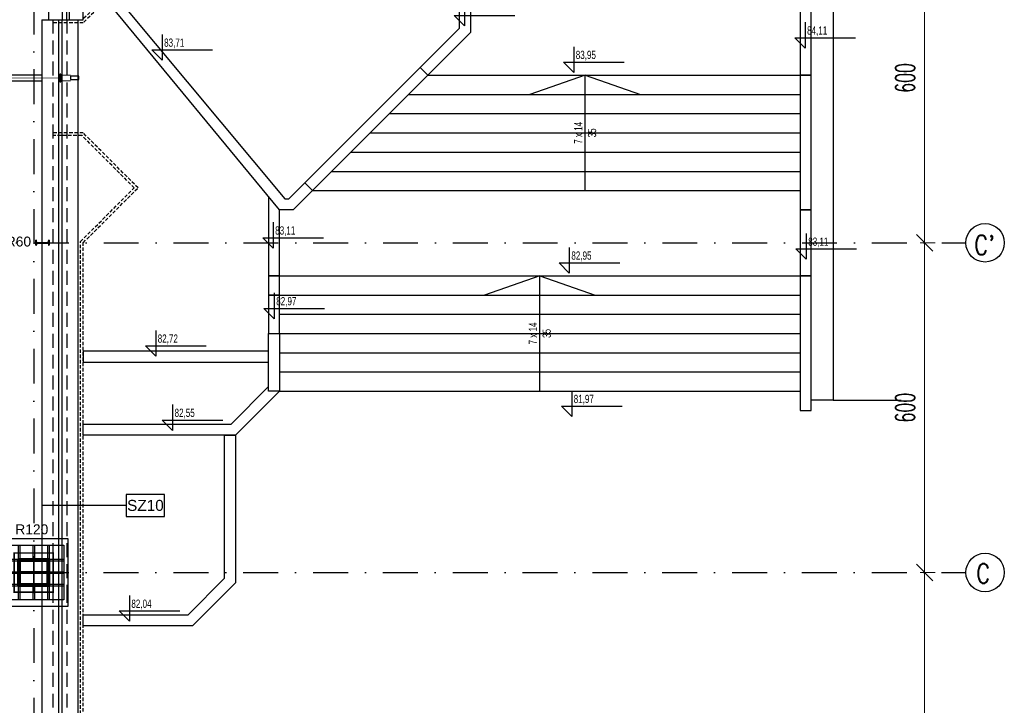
# Model space of a CAD drawing. Header units: centimetres. Extents: x -10702 to 24628, y -4437 to 19798.
# Tile 65 of 92: x 13434 to 15227, y 7158 to 8406. Entities that reach past the tile are written whole.
import ezdxf

# ---------------------------------------------------------------- set-up
doc = ezdxf.new("R2010")
doc.units = ezdxf.units.CM
doc.header["$PDMODE"] = 35
doc.header["$PDSIZE"] = 0.1
doc.linetypes.add('Kondygnacja  -0_5$0$HIDDEN', pattern=[9.525, 6.35, -3.175])
doc.linetypes.add('Osie rzutów$0$DASHDOT2', pattern=[12.7, 6.35, -3.175, 0, -3.175])
doc.layers.get('0').update_dxf_attribs({"color": 8})
doc.layers.get('DEFPOINTS').update_dxf_attribs({"color": 8})
for name, color, linetype in [('Kondygnacja  -0_5$0$ARCH_GK', 8, 'Continuous'), ('Kondygnacja  -0_5$0$ARCH_INFO_KOTY_WYSOKOŚCIOWE_IST', 8, 'Continuous'), ('Kondygnacja  -0_5$0$ARCH_INFO_ODPORNOŚĆ OGNIOWA', 8, 'Continuous'), ('Kondygnacja  -0_5$0$ARCH_INFO_OPISY_PRZEGRODY_IST', 8, 'Continuous'), ('Kondygnacja  -0_5$0$ARCH_INFO_SCHODY_IST', 8, 'Continuous'), ('Kondygnacja  -0_5$0$ARCH_KONSTRUKCJA_NIEWIDOCZNA', 8, 'Continuous'), ('Kondygnacja  -0_5$0$ARCH_MUROWANE_IST', 8, 'Continuous'), ('Kondygnacja  -0_5$0$ARCH_NIEWIDOK_IST', 8, 'Kondygnacja  -0_5$0$HIDDEN'), ('Kondygnacja  -0_5$0$ARCH_OKŁADZINA', 8, 'Continuous'), ('Kondygnacja  -0_5$0$ARCH_SCHODY ZEW.', 8, 'Continuous'), ('Kondygnacja  -0_5$0$ARCH_STAL_IST', 8, 'Continuous'), ('Kondygnacja  -0_5$0$ARCH_SŁUPY', 8, 'Continuous'), ('Kondygnacja  -0_5$0$ARCH_WIDOK_IST', 8, 'Continuous'), ('Kondygnacja  -0_5$0$ARCH_ŚLUSARKA_OKNA_IST', 8, 'Continuous'), ('Kondygnacja  -0_5$0$ARCH_ŻELBET_IST', 8, 'Continuous'), ('Kondygnacja -1$0$ARCH_PROFILE_IST', 8, 'Continuous'), ('Kondygnacja -1$0$ARCH_SZYNY', 8, 'Continuous'), ('Osie rzutów$0$ARCH_INFO_OSIE_IST', 8, 'Osie rzutów$0$DASHDOT2'), ('Osie rzutów$0$ARCH_INFO_OSIE_OPISY_IST', 8, 'Continuous'), ('Warstwa1', 8, 'Continuous')]:
    doc.layers.add(name, color=color, linetype=linetype)
doc.layers.add('Kondygnacja -1$0$ARCH_WIDOK', color=8, linetype='Continuous', lineweight=13)
doc.layers.add('Osie rzutów$0$ARCH_INFO_WYMIARY', color=8, linetype='Continuous', lineweight=9)
doc.styles.add('Kondygnacja  -0_5$0$Arial', font='arial.ttf')
doc.styles.add('Kondygnacja  -0_5$0$Dimensions', font='arial.ttf', dxfattribs={"width": 0.7})
doc.styles.add('Kondygnacja -1$0$Standard', font='txt')
doc.styles.add('Osie rzutów$0$ROMANS-250-CM', font='romans.shx', dxfattribs={"width": 0.8, "height": 50})
doc.styles.add('Osie rzutów$0$wymiary_cuprum', font='Romans.shx', dxfattribs={"width": 0.6})
doc.linetypes.add('Kondygnacja -1$0$SZYNA_LINE', pattern='A,12.7,-7.75,["SZYNA",Kondygnacja -1$0$Standard,S=2.54,R=0,X=-5.95,Y=-1.27],-7.75', length=28.2)
doc.dimstyles.new('Osie rzutów$0$ARCH_ CT', dxfattribs={"dimtxt": 20, "dimasz": 20, "dimexe": 12, "dimexo": 20, "dimgap": 5, "dimtad": 1, "dimdec": 1, "dimrnd": 0.5, "dimzin": 9, "dimdsep": 46, "dimtxsty": 'Osie rzutów$0$wymiary_cuprum', "dimblk": 'Osie rzutów$0$_Oblique', "dimcen": 8, "dimdle": 12, "dimclrd": 256, "dimclre": 256, "dimclrt": 55, "dimadec": 1, "dimazin": 0, "dimtfac": 1, "dimtdec": 1, "dimtmove": 1, "dimatfit": 2, "dimldrblk": 'Osie rzutów$0$_Dot', "dimfxl": 0, "dimtolj": 1, "dimtzin": 0, "dimlwd": -1, "dimlwe": -1, "dimarcsym": 0})
pattern_1 = [(45, (-1133.3117, -3177.9858), (-0.6735192, 0.6735192), [])]

# ---------------------------------------------------------------- blocks, each defined once
blk = doc.blocks.new('Osie rzutów$0$_Oblique')
at = {"color": 0, "linetype": 'ByBlock', "lineweight": -2}
blk.add_line((-0.5, -0.5), (0.5, 0.5), dxfattribs=at)
blk = doc.blocks.new('*D72')
at = {"layer": 'DEFPOINTS', "color": 0}
for p in [(15115.5, 8600), (15081.5, 8000), (15115.5, 8000)]:
    blk.add_point(p, dxfattribs=at)
at = {"layer": 'Osie rzutów$0$ARCH_INFO_WYMIARY'}
for p, q in [((15081.5, 8608), (15081.5, 7992)), ((15100.5, 8600), (15073.5, 8600)), ((15100.5, 8000), (15073.5, 8000))]:
    blk.add_line(p, q, dxfattribs=at)
at = {"layer": 'Osie rzutów$0$ARCH_INFO_WYMIARY', "xscale": 30, "yscale": 30, "zscale": 30}
for p, rotation in [((15081.5, 8600), 90), ((15081.5, 8000), 270)]:
    blk.add_blockref('Osie rzutów$0$_Oblique', p, dxfattribs=dict(at, rotation=rotation))
at = {"layer": 'Osie rzutów$0$ARCH_INFO_WYMIARY', "color": 55, "insert": (15046, 8300), "char_height": 35, "attachment_point": 5, "rotation": 90, "style": 'Osie rzutów$0$wymiary_cuprum'}
blk.add_mtext('\\A1;600', dxfattribs=at)
blk = doc.blocks.new('Osie rzutów$0$_Dot')
at = {"color": 0, "linetype": 'ByBlock', "lineweight": -2}
blk.add_line((-0.5, 0), (-1, 0), dxfattribs=at)
at = {"color": 0, "linetype": 'ByBlock', "const_width": 0.5}
blk.add_lwpolyline([(-0.25, 0, 1), (0.25, 0, 1)], format="xyb", close=True, dxfattribs=at)
blk = doc.blocks.new('*D73')
at = {"layer": 'DEFPOINTS', "color": 0}
for p in [(15115.5, 8000), (15081.5, 7400), (15115.5, 7400)]:
    blk.add_point(p, dxfattribs=at)
at = {"layer": 'Osie rzutów$0$ARCH_INFO_WYMIARY'}
for p, q in [((15100.5, 8000), (15073.5, 8000)), ((15081.5, 8008), (15081.5, 7392)), ((15100.5, 7400), (15073.5, 7400))]:
    blk.add_line(p, q, dxfattribs=at)
at = {"layer": 'Osie rzutów$0$ARCH_INFO_WYMIARY', "xscale": 30, "yscale": 30, "zscale": 30}
for p, rotation in [((15081.5, 8000), 90), ((15081.5, 7400), 270)]:
    blk.add_blockref('Osie rzutów$0$_Oblique', p, dxfattribs=dict(at, rotation=rotation))
at = {"layer": 'Osie rzutów$0$ARCH_INFO_WYMIARY', "color": 55, "insert": (15046, 7700), "char_height": 35, "attachment_point": 5, "rotation": 90, "style": 'Osie rzutów$0$wymiary_cuprum'}
blk.add_mtext('\\A1;600', dxfattribs=at)
blk = doc.blocks.new('*D74')
at = {"layer": 'DEFPOINTS', "color": 0}
for p in [(15115.5, 7400), (15081.5, 6800), (15115.5, 6800)]:
    blk.add_point(p, dxfattribs=at)
at = {"layer": 'Osie rzutów$0$ARCH_INFO_WYMIARY'}
for p, q in [((15081.5, 7408), (15081.5, 6792)), ((15100.5, 7400), (15073.5, 7400)), ((15100.5, 6800), (15073.5, 6800))]:
    blk.add_line(p, q, dxfattribs=at)
at = {"layer": 'Osie rzutów$0$ARCH_INFO_WYMIARY', "xscale": 30, "yscale": 30, "zscale": 30}
for p, rotation in [((15081.5, 7400), 90), ((15081.5, 6800), 270)]:
    blk.add_blockref('Osie rzutów$0$_Oblique', p, dxfattribs=dict(at, rotation=rotation))
at = {"layer": 'Osie rzutów$0$ARCH_INFO_WYMIARY', "color": 55, "insert": (15046, 7100), "char_height": 35, "attachment_point": 5, "rotation": 90, "style": 'Osie rzutów$0$wymiary_cuprum'}
blk.add_mtext('\\A1;600', dxfattribs=at)
blk = doc.blocks.new('Kondygnacja  -0_5$0$słup_kwadrat')
at = {"layer": 'Kondygnacja  -0_5$0$ARCH_SŁUPY', "lineweight": 40}
h = blk.add_hatch(dxfattribs=at)
h.set_pattern_fill('ANSI31', color=256, scale=0.3, style=0)
h.set_pattern_definition(pattern_1)
h.paths.add_polyline_path([(36, 34), (39, 34), (39, 84), (36, 84)])
h = blk.add_hatch(dxfattribs=at)
h.set_pattern_fill('ANSI31', color=256, scale=0.3, style=0)
h.set_pattern_definition(pattern_1)
h.paths.add_polyline_path([(89, 80), (89, 83), (39, 83), (39, 80)])
h = blk.add_hatch(dxfattribs=at)
h.set_pattern_fill('ANSI31', color=256, scale=0.3, style=0)
h.set_pattern_definition(pattern_1)
h.paths.add_polyline_path([(89, 34), (92, 34), (92, 84), (89, 84)])
h = blk.add_hatch(dxfattribs=at)
h.set_pattern_fill('ANSI31', color=256, scale=0.3, style=0)
h.set_pattern_definition(pattern_1)
h.paths.add_polyline_path([(89, 57.5), (89, 60.5), (39, 60.5), (39, 57.5)])
h = blk.add_hatch(dxfattribs=at)
h.set_pattern_fill('ANSI31', color=256, scale=0.3, style=0)
h.set_pattern_definition(pattern_1)
h.paths.add_polyline_path([(89, 35), (89, 38), (39, 38), (39, 35)])
at = {"layer": 'Kondygnacja  -0_5$0$ARCH_KONSTRUKCJA_NIEWIDOCZNA'}
blk.add_lwpolyline([(119, 109), (119, 9), (9, 9), (9, 109)], close=True, dxfattribs=at)
for points in [[(36, 109), (36, 84)], [(39, 109), (39, 84)], [(62.5, 109), (62.5, 83)], [(65.5, 109), (65.5, 83)], [(89, 109), (89, 84)], [(92, 109), (92, 84)], [(9, 83), (36, 83)], [(9, 80), (36, 80)], [(92, 83), (119, 83)], [(92, 80), (119, 80)], [(9, 60.5), (36, 60.5)], [(9, 57.5), (36, 57.5)], [(92, 60.5), (119, 60.5)], [(92, 57.5), (119, 57.5)], [(9, 38), (36, 38)], [(92, 38), (119, 38)], [(9, 35), (36, 35)], [(36, 34), (36, 9)], [(39, 34), (39, 9)], [(62.5, 35), (62.5, 9)], [(65.5, 35), (65.5, 9)], [(89, 34), (89, 9)], [(92, 35), (119, 35)], [(92, 34), (92, 9)]]:
    blk.add_lwpolyline(points, dxfattribs=at)
at = {"layer": 'Kondygnacja  -0_5$0$ARCH_OKŁADZINA'}
blk.add_lwpolyline([(2, 121), (126, 121), (126, -3), (2, -3)], close=True, dxfattribs=at)
at = {"layer": 'Kondygnacja  -0_5$0$ARCH_SŁUPY', "lineweight": 40}
for p, q in [((39, 60.5), (89, 60.5)), ((89, 57.5), (39, 57.5))]:
    blk.add_line(p, q, dxfattribs=at)
at = {"layer": 'Kondygnacja  -0_5$0$ARCH_SŁUPY', "lineweight": 50, "const_width": 3}
blk.add_lwpolyline([(28.5, 94.5), (99.5, 94.5), (99.5, 23.5), (28.5, 23.5)], close=True, dxfattribs=at)
at = {"layer": 'Kondygnacja  -0_5$0$ARCH_SŁUPY', "lineweight": 40}
for points in [[(36, 84), (39, 84), (39, 34), (36, 34)], [(89, 84), (92, 84), (92, 34), (89, 34)]]:
    blk.add_lwpolyline(points, close=True, dxfattribs=at)
for points in [[(89, 83), (39, 83)], [(39, 80), (89, 80)], [(89, 38), (39, 38)], [(39, 35), (89, 35)]]:
    blk.add_lwpolyline(points, dxfattribs=at)
blk = doc.blocks.new('Osie rzutów')
at = {"layer": 'Osie rzutów$0$ARCH_INFO_OSIE_IST', "ltscale": 10}
for p, q in [((13460, 12510), (13460, 4623.26)), ((4436.24, 8000), (15156.54, 8000)), ((13460, 7370), (13460, 7430)), ((4436.04, 7400), (15156.54, 7400)), ((13490, 7400), (13430, 7400))]:
    blk.add_line(p, q, dxfattribs=at)
at = {"layer": 'Osie rzutów$0$ARCH_INFO_OSIE_OPISY_IST'}
for centre in [(15191.54, 8000), (15191.54, 7400)]:
    blk.add_circle(centre, 35, dxfattribs=at)
at = {"layer": 'Osie rzutów$0$ARCH_INFO_OSIE_OPISY_IST', "style": 'Osie rzutów$0$ROMANS-250-CM', "width": 0.8}
for s, p in [("C'", (15171.97, 7978.51)), ('C', (15175.39, 7380.9))]:
    blk.add_text(s, height=35, dxfattribs=at).set_placement(p)
at = {"layer": 'Osie rzutów$0$ARCH_INFO_WYMIARY'}
for base, p1, p2, picture, middle in [((15081.54, 8000), (15115.47, 8600), (15115.47, 8000), '*D72', (15046.04, 8300)), ((15081.54, 7400), (15115.47, 8000), (15115.47, 7400), '*D73', (15046.04, 7700)), ((15081.54, 6800), (15115.47, 7400), (15115.47, 6800), '*D74', (15046.04, 7100))]:
    dim = blk.add_linear_dim(base=base, p1=p1, p2=p2, angle=270, dimstyle='Osie rzutów$0$ARCH_ CT', override={"dimtxt": 35, "dimasz": 30, "dimexe": 8, "dimexo": 15, "dimgap": 18, "dimdle": 8}, dxfattribs=at)
    dim.commit()
    dim.dimension.update_dxf_attribs({"geometry": picture, "text_midpoint": middle})

msp = doc.modelspace()

# ---------------------------------------------------------------- linework, layer by layer
at = {"layer": 'Kondygnacja  -0_5$0$ARCH_GK', "linetype": 'Continuous', "lineweight": -3}
for p, q in [((13475, 8305), (12270, 8305)), ((12270, 8295), (13475, 8295))]:
    msp.add_line(p, q, dxfattribs=at)
at = {"layer": 'Kondygnacja  -0_5$0$ARCH_INFO_KOTY_WYSOKOŚCIOWE_IST'}
for points in [[(14243.822, 8441.77), (14243.822, 8394.926), (14225.072, 8413.676), (14335.591, 8413.676)], [(14863.902, 8401.268), (14863.902, 8354.424), (14845.152, 8373.174), (14955.671, 8373.174)], [(13693.662, 8379.104), (13693.662, 8332.26), (13674.912, 8351.01), (13785.431, 8351.01)], [(14442.859, 8356.868), (14442.859, 8310.025), (14424.109, 8328.775), (14534.628, 8328.775)], [(13895.747, 8037.314), (13895.747, 7990.471), (13876.997, 8009.221), (13987.517, 8009.221)], [(14866.022, 8016.907), (14866.022, 7970.064), (14847.272, 7988.814), (14957.792, 7988.814)], [(14434.841, 7991.637), (14434.841, 7944.793), (14416.091, 7963.543), (14526.61, 7963.543)], [(13897.754, 7908.696), (13897.754, 7861.853), (13879.004, 7880.603), (13989.523, 7880.603)], [(13682.001, 7840.573), (13682.001, 7793.73), (13663.251, 7812.48), (13773.77, 7812.48)], [(14439.127, 7730.701), (14439.127, 7683.857), (14420.377, 7702.607), (14530.896, 7702.607)], [(13712.671, 7705.494), (13712.671, 7658.651), (13693.921, 7677.401), (13804.44, 7677.401)], [(13634.031, 7358.058), (13634.031, 7311.214), (13615.281, 7329.964), (13725.8, 7329.964)]]:
    msp.add_lwpolyline(points, dxfattribs=at)
at = {"layer": 'Kondygnacja  -0_5$0$ARCH_INFO_OPISY_PRZEGRODY_IST'}
msp.add_lwpolyline([(13628.293, 7521.977), (13628.293, 7501.977), (13698.293, 7501.977), (13698.293, 7541.977), (13628.293, 7541.977), (13628.293, 7521.977), (13475, 7521.977)], dxfattribs=at)
at = {"layer": 'Kondygnacja  -0_5$0$ARCH_INFO_SCHODY_IST'}
for points in [[(14463.75, 8095), (14463.75, 8305), (14363.026, 8270)], [(14463.75, 8095), (14463.75, 8305), (14564.474, 8270)], [(14381.25, 7730), (14381.25, 7940), (14280.526, 7905)], [(14381.25, 7730), (14381.25, 7940), (14481.974, 7905)]]:
    msp.add_lwpolyline(points, dxfattribs=at)
at = {"layer": 'Kondygnacja  -0_5$0$ARCH_MUROWANE_IST', "ltscale": 4}
for p, q in [((13525, 8406), (13525, 8850)), ((13550, 8406), (13550, 8825)), ((13540, 8406), (13550, 8406))]:
    msp.add_line(p, q, dxfattribs=at)
at = {"layer": 'Kondygnacja  -0_5$0$ARCH_NIEWIDOK_IST', "ltscale": 4}
for p, q in [((13495, 8406), (13495, 7370)), ((13520, 8406), (13520, 7370)), ((13495, 7370), (13495, 4965)), ((13520, 7370), (13520, 4940))]:
    msp.add_line(p, q, dxfattribs=at)
at = {"layer": 'Kondygnacja  -0_5$0$ARCH_NIEWIDOK_IST'}
for points in [[(13569, 8830), (13545.002, 8830), (13545.002, 8597.929), (13642.931, 8500), (13547.931, 8405), (13495.002, 8405)], [(13569, 8825), (13550, 8825), (13550.002, 8600), (13650.002, 8500), (13550.002, 8400), (13495.002, 8400)], [(13522.5, 4880), (13550, 4880), (13550.002, 8000), (13650.002, 8100), (13550.002, 8200), (13495.002, 8200)], [(13521.464, 4885), (13545, 4885), (13545.002, 8002.071), (13642.931, 8100), (13547.931, 8195), (13495.002, 8195)]]:
    msp.add_lwpolyline(points, dxfattribs=at)
at = {"layer": 'Kondygnacja  -0_5$0$ARCH_SCHODY ZEW.'}
for points in [[(14177.5, 8305), (14855, 8305)], [(14142.5, 8270), (14855, 8270)], [(14107.5, 8235), (14855, 8235)], [(14072.5, 8200), (14855, 8200)], [(14037.5, 8165), (14855, 8165)], [(14002.5, 8130), (14855, 8130)], [(13967.5, 8095), (14855, 8095)], [(13907.5, 7940), (14855, 7940)], [(13907.5, 7905), (14855, 7905)], [(13907.5, 7870), (14855, 7870)], [(13907.5, 7835), (14855, 7835)], [(13907.5, 7800), (14855, 7800)], [(13907.5, 7765), (14855, 7765)], [(13907.5, 7730), (14855, 7730)]]:
    msp.add_lwpolyline(points, dxfattribs=at)
at = {"layer": 'Kondygnacja  -0_5$0$ARCH_STAL_IST'}
for p, q in [((13464.38, 8004.5), (13464, 8004.5)), ((13464, 8004.5), (13464, 7995.5)), ((13464, 7995.5), (13464, 8004.5)), ((13464, 8004.5), (13464.38, 8004.5)), ((13464, 7995.5), (13464.38, 7995.5)), ((13465.576, 8000.82), (13465.13, 8003.75)), ((13465.576, 7999.18), (13465.13, 7996.25)), ((13466.026, 8000.37), (13485.974, 8000.37)), ((13466.026, 7999.63), (13485.974, 7999.63)), ((13486.424, 8000.82), (13486.87, 8003.75)), ((13486.424, 7999.18), (13486.87, 7996.25)), ((13487.62, 8004.5), (13488, 8004.5)), ((13488, 8004.5), (13487.62, 8004.5)), ((13488, 7995.5), (13487.62, 7995.5)), ((13488, 8004.5), (13488, 7995.5)), ((13488, 7995.5), (13488, 8004.5))]:
    msp.add_line(p, q, dxfattribs=at)
for centre, radius, start, end in [((13464.38, 8003.75), 0.75, 0, 90), ((13464.38, 8003.75), 0.75, 0, 90), ((13464.38, 7996.25), 0.75, 270, 0), ((13466.026, 8000.82), 0.45, 180, 270), ((13466.026, 7999.18), 0.45, 90, 180), ((13485.974, 8000.82), 0.45, 270, 0), ((13485.974, 7999.18), 0.45, 0, 90), ((13487.62, 8003.75), 0.75, 90, 180), ((13487.62, 8003.75), 0.75, 90, 180), ((13487.62, 7996.25), 0.75, 180, 270)]:
    msp.add_arc(centre, radius, start, end, dxfattribs=at)
at = {"layer": 'Kondygnacja  -0_5$0$ARCH_WIDOK_IST'}
for p, q in [((14915, 8568.047), (14915, 7713.627)), ((13475, 8406), (13475, 7370)), ((13475, 8406), (13540, 8406)), ((13540, 8406), (13540, 7370)), ((14915, 7713.627), (14875.003, 7713.627)), ((14915, 7713.627), (15039.026, 7713.627)), ((13475, 7370), (13475, 4985)), ((13540, 7370), (13540, 4920))]:
    msp.add_line(p, q, dxfattribs=at)
for points in [[(14177.5, 8305), (14163.358, 8319.142), (14235, 8390.784), (14235, 8460), (14255, 8460), (14255, 8382.5)], [(14855.001, 8305), (14875.001, 8305), (14875.001, 8425), (14855.001, 8425)], [(13953.358, 8109.142), (13967.5, 8095), (14177.5, 8305), (14163.358, 8319.142)], [(14855.001, 8060), (14875.001, 8060), (14875.001, 8305), (14855.001, 8305)], [(13887.5, 7940), (13907.5, 7940), (13907.5, 8060), (13887.5, 8084.192)], [(14855.003, 7940), (14875.003, 7940), (14875.003, 8060), (14855.003, 8060)], [(13887.5, 7905), (13907.5, 7905), (13907.5, 7940), (13887.5, 7940)], [(14855.003, 7695), (14875.003, 7695), (14875.003, 7940), (14855.003, 7940)], [(13887.5, 7835), (13907.5, 7835), (13907.5, 7905), (13887.5, 7905)], [(13887.5, 7835), (13907.5, 7835), (13907.5, 7730), (13827.5, 7650), (13550.002, 7650), (13550.002, 7670), (13819.216, 7670), (13887.5, 7738.284), (13887.5, 7835)], [(13550.002, 7783), (13887.5, 7783), (13887.5, 7803), (13550.002, 7803)], [(13827.5, 7650), (13827.5, 7381.277), (13749.223, 7303), (13550.002, 7303), (13550.002, 7323), (13740.939, 7323), (13807.5, 7389.561), (13807.5, 7650)]]:
    msp.add_lwpolyline(points, close=True, dxfattribs=at)
for points in [[(13622.64, 8432.606), (13916.981, 8080), (13924.216, 8080), (13953.358, 8109.142), (13967.5, 8095), (13932.5, 8060), (13907.5, 8060), (13599.453, 8432.606)], [(13907.5, 7730), (13887.5, 7730), (13887.5, 7738.284)]]:
    msp.add_lwpolyline(points, dxfattribs=at)
at = {"layer": 'Kondygnacja  -0_5$0$ARCH_ŚLUSARKA_OKNA_IST'}
for p, q in [((13505, 8406), (13505, 7370)), ((13511, 8406), (13511, 7370)), ((13505, 7370), (13505, 4955)), ((13511, 7370), (13511, 4949))]:
    msp.add_line(p, q, dxfattribs=at)
at = {"layer": 'Kondygnacja  -0_5$0$ARCH_ŻELBET_IST', "ltscale": 4}
for p, q in [((13520, 8406), (13520, 8855)), ((13487, 8550), (13487, 8406)), ((13512, 8550), (13512, 8406))]:
    msp.add_line(p, q, dxfattribs=at)
at = {"layer": 'Kondygnacja -1$0$ARCH_PROFILE_IST'}
msp.add_lwpolyline([(13542, 8297), (13542, 8303), (13527, 8303), (13527, 8297)], close=True, dxfattribs=at)
at = {"layer": 'Kondygnacja -1$0$ARCH_SZYNY', "linetype": 'Kondygnacja -1$0$SZYNA_LINE', "ltscale": 2.5, "const_width": 1}
msp.add_lwpolyline([(13509, 8300), (12270, 8300)], dxfattribs=at)
at = {"layer": 'Kondygnacja -1$0$ARCH_WIDOK'}
msp.add_lwpolyline([(13527, 8305), (13509, 8305), (13509, 8295), (13527, 8295)], dxfattribs=at)
at = {"layer": 'Warstwa1'}
msp.add_lwpolyline([(13509.101, 8307.139), (13507.496, 8307.139), (13507.496, 8292.839), (13509.101, 8292.839)], close=True, dxfattribs=at)

# ---------------------------------------------------------------- block references
at = {"layer": 'Kondygnacja  -0_5$0$ARCH_SŁUPY'}
msp.add_blockref('Kondygnacja  -0_5$0$słup_kwadrat', (13396, 7341), dxfattribs=at)
at = {"layer": 'Osie rzutów$0$ARCH_INFO_OSIE_OPISY_IST'}
msp.add_blockref('Osie rzutów', (0, 0), dxfattribs=at)

# ---------------------------------------------------------------- texts
at = {"layer": 'Kondygnacja  -0_5$0$ARCH_INFO_KOTY_WYSOKOŚCIOWE_IST', "char_height": 15, "attachment_point": 5, "style": 'Kondygnacja  -0_5$0$Dimensions'}
for s, insert in [('84,11', (14885.954, 8385)), ('83,71', (13715.713, 8362.836)), ('83,95', (14464.91, 8340.601)), ('83,11', (13917.799, 8021.047)), ('83,11', (14888.074, 8000.64)), ('82,95', (14456.892, 7975.37)), ('82,97', (13919.805, 7892.429)), ('82,72', (13704.052, 7824.306)), ('81,97', (14461.178, 7714.434)), ('82,55', (13734.722, 7689.227)), ('82,04', (13656.082, 7341.791))]:
    msp.add_mtext(s, dxfattribs=dict(at, insert=insert))
at = {"layer": 'Kondygnacja  -0_5$0$ARCH_INFO_ODPORNOŚĆ OGNIOWA', "char_height": 18, "width": 53.33252, "attachment_point": 5, "style": 'Kondygnacja  -0_5$0$Arial'}
for s, insert in [('\\PR60', (13432.183, 8017.15)), ('\\PR120', (13456.481, 7493.478))]:
    msp.add_mtext(s, dxfattribs=dict(at, insert=insert))
at = {"layer": 'Kondygnacja  -0_5$0$ARCH_INFO_OPISY_PRZEGRODY_IST', "insert": (13663.293, 7521.977), "char_height": 20, "width": 70, "attachment_point": 5, "style": 'Kondygnacja  -0_5$0$Arial'}
msp.add_mtext('SZ10', dxfattribs=at)
at = {"layer": 'Kondygnacja  -0_5$0$ARCH_INFO_SCHODY_IST', "char_height": 15, "attachment_point": 5, "rotation": 90, "style": 'Kondygnacja  -0_5$0$Dimensions'}
for insert in [(14463.75, 8200), (14381.25, 7835)]:
    msp.add_mtext('7 x 14\\P35', dxfattribs=dict(at, insert=insert))

doc.saveas('drawing.dxf')
